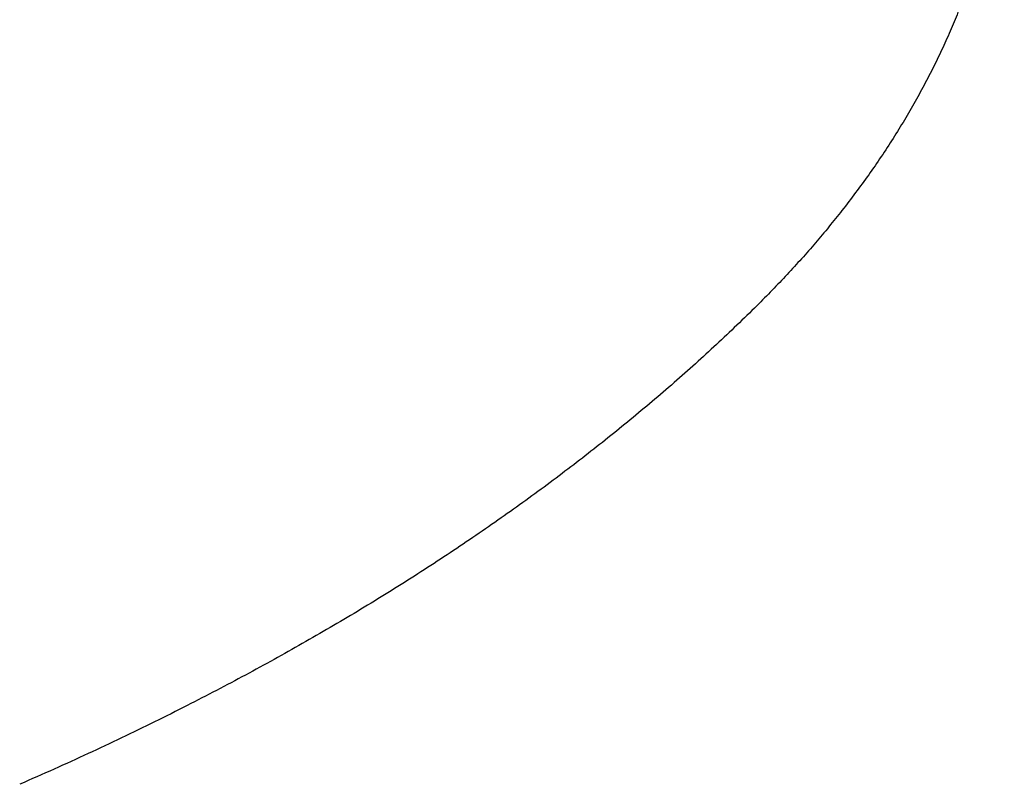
# Model space of a CAD drawing. Header units: millimetres. Extents: x 8 to 869, y 12 to 780.
# Tile 27 of 39: x 730 to 764, y 189 to 216. Entities that reach past the tile are written whole.
import ezdxf

# ---------------------------------------------------------------- set-up
doc = ezdxf.new("R2010")
doc.units = ezdxf.units.MM

msp = doc.modelspace()

# ---------------------------------------------------------------- linework, layer by layer
at = {"color": 7, "linetype": 'Continuous', "lineweight": 30}
for points, knots in [([(763.58, 223.837), (763.577, 223.614), (763.573, 223.169), (763.539, 222.502), (763.485, 221.836), (763.409, 221.171), (763.313, 220.511), (763.197, 219.855), (763.06, 219.206), (762.903, 218.557), (762.725, 217.907), (762.525, 217.253), (762.302, 216.598), (762.058, 215.944), (761.793, 215.293), (761.507, 214.645), (761.2, 214), (760.872, 213.358), (760.524, 212.721), (760.156, 212.087), (759.767, 211.458), (759.359, 210.833), (758.93, 210.213), (758.482, 209.597), (758.027, 209.003), (757.567, 208.431), (757.105, 207.88), (756.626, 207.333), (756.13, 206.791), (755.62, 206.253), (755.266, 205.899), (755.089, 205.722)], [0, 0, 0, 0, 0.035163, 0.070308, 0.105438, 0.140555, 0.175664, 0.210139, 0.244611, 0.279083, 0.313557, 0.34874, 0.383932, 0.419134, 0.454351, 0.489586, 0.52483, 0.560056, 0.595267, 0.630464, 0.665652, 0.700832, 0.736008, 0.771183, 0.80636, 0.83861, 0.870866, 0.903131, 0.935407, 0.967695, 1, 1, 1, 1]), ([(755.09, 205.722), (754.862, 205.499), (754.407, 205.052), (753.703, 204.39), (752.985, 203.733), (752.251, 203.082), (751.506, 202.441), (750.75, 201.81), (749.984, 201.189), (749.203, 200.574), (748.403, 199.961), (747.582, 199.35), (746.74, 198.742), (745.884, 198.141), (745.014, 197.546), (744.128, 196.959), (743.229, 196.378), (742.315, 195.805), (741.388, 195.24), (740.448, 194.682), (739.494, 194.132), (738.527, 193.59), (737.547, 193.056), (736.555, 192.529), (735.516, 191.994), (734.429, 191.45), (733.294, 190.899), (732.143, 190.359), (730.979, 189.828), (730.191, 189.483), (729.797, 189.31)], [0, 0, 0, 0, 0.035147, 0.070283, 0.105411, 0.140531, 0.175647, 0.210131, 0.244614, 0.279097, 0.31358, 0.34877, 0.383965, 0.419166, 0.454376, 0.489594, 0.524819, 0.560034, 0.595239, 0.630438, 0.665631, 0.700819, 0.736006, 0.771192, 0.806379, 0.845087, 0.883802, 0.922524, 0.961256, 1, 1, 1, 1])]:
    msp.add_open_spline(points, degree=3, knots=knots, dxfattribs=at)

doc.saveas('drawing.dxf')
